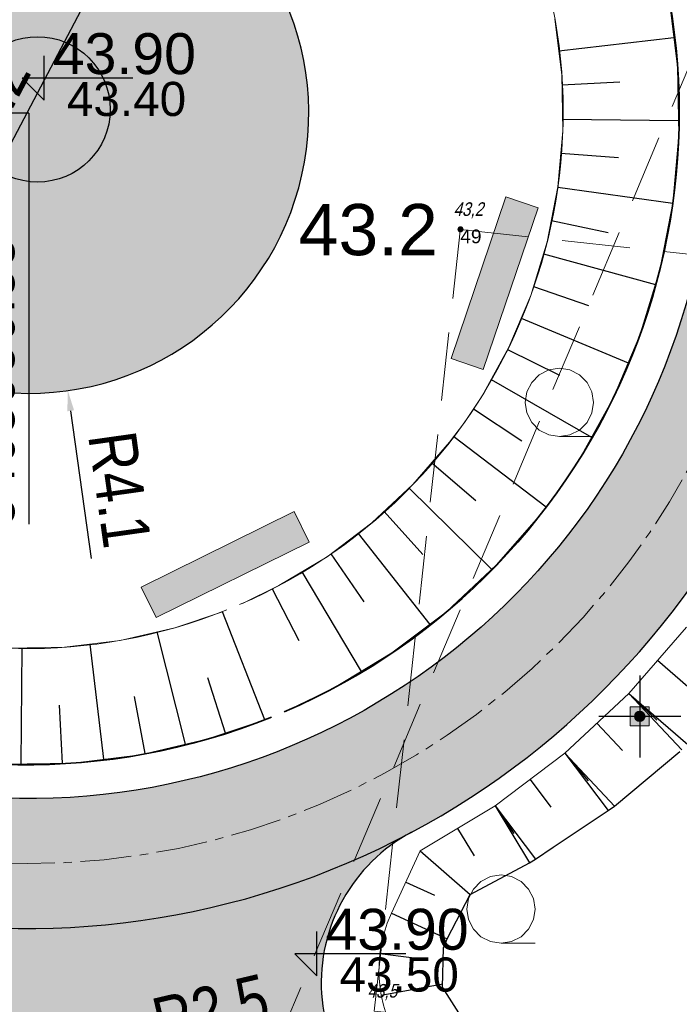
# Model space of a CAD drawing. Header units: metres. Extents: x 0 to 5465380, y 0 to 5925815.
# Tile 99 of 141: x 5463956 to 5463966, y 5925529 to 5925543. Entities that reach past the tile are written whole.
import ezdxf

# ---------------------------------------------------------------- set-up
doc = ezdxf.new("R2010")
doc.units = ezdxf.units.M
for name, pattern in [('CENTER2', [1.125, 0.75, -0.125, 0.125, -0.125]), ('HIDDEN', [0.375, 0.25, -0.125]), ('PRZER2-1', [3, 2, -1])]:
    doc.linetypes.add(name, pattern=pattern)
for name, color, linetype, lineweight in [('#DEMCAD_OPR.OŚW.ZEW_1_Nr_Pióra__3', 30, 'Continuous', 18), ('#DEMCAD_OPR.OŚW.ZEW_1_Nr_Pióra__5', 161, 'Continuous', 25), ('#DEMCAD_OPR.OŚW.ZEW_1_Nr_Pióra__6', 5, 'Continuous', 35), ('$DR - obrzeże 8x30', 34, 'Continuous', 30), ('$DR - osie ścieżek', 7, 'CENTER2', 15), ('$DR - wyp. chodnik', 44, 'Continuous', 5), ('$DR - zał. arch.', 7, 'Continuous', 13), ('$DR - zał. mapa', 250, 'Continuous', 0), ('___ławki_Nr_Pióra__141', 7, 'Continuous', 0), ('___ławki_Nr_Pióra__246', 34, 'Continuous', 211)]:
    doc.layers.add(name, color=color, linetype=linetype, lineweight=lineweight)
for name, color, linetype in [('$DR - wymiary', 7, 'Continuous'), ('____rosliny', 7, 'Continuous'), ('AecObjExplode_rys 1_Vport_D5A', 7, 'Continuous'), ('AecObjExplode_rys 3_Vport_DDD', 7, 'Continuous'), ('AecObjExplode_rys 4_Vport_E22', 7, 'Continuous'), ('C-DROGI-KORYTARZE', 7, 'Continuous'), ('C-DROGI-SYTUACJA', 7, 'Continuous'), ('C-DROGI-SYTUACJA-ETYKIETY', 7, 'Continuous'), ('C-DZIALKI', 5, 'Continuous'), ('C-TEREN-SKARPY', 94, 'Continuous'), ('Punkty', 7, 'Continuous'), ('Rzedne', 7, 'Continuous'), ('Teksty', 7, 'Continuous')]:
    doc.layers.add(name, color=color, linetype=linetype)
for name, color, linetype, lineweight, true_color in [('CC_Punkt wysokościowy', 7, 'Continuous', 18, 0x0a0909), ('CC_Zakrzewienie', 7, 'PRZER2-1', 18, 0x0a0909), ('GSSLZD', 7, 'Continuous', 18, 0x0a0909)]:
    doc.layers.add(name, color=color, linetype=linetype, lineweight=lineweight, true_color=true_color)
doc.styles.add('Arial', font='arial.ttf')
doc.styles.add('ARIAL 2', font='ARIALN.TTF')
doc.styles.get("Standard").update_dxf_attribs({"font": 'arial.ttf'})
doc.dimstyles.new('LINIOWY', dxfattribs={"dimtxt": 0.7, "dimasz": 0.3, "dimexe": 0.3, "dimexo": 0, "dimgap": 0.2, "dimtad": 1, "dimzin": 9, "dimdsep": 46, "dimtxsty": 'ARIAL 2', "dimblk": 'OBLIQUE', "dimcen": 0, "dimdle": 0.2, "dimclrd": 7, "dimclre": 7, "dimclrt": 1, "dimadec": 0, "dimazin": 0, "dimtfac": 1, "dimtofl": 0, "dimtmove": 1, "dimatfit": 3, "dimldrblk": 'OBLIQUE', "dimfxl": 0.3, "dimfxlon": 1, "dimtolj": 1, "dimtzin": 1, "dimarcsym": 0})
doc.dimstyles.new('LINIOWY$4', dxfattribs={"dimtxt": 0.7, "dimasz": 0.3, "dimexe": 0.3, "dimexo": 0, "dimgap": 0.2, "dimtad": 1, "dimzin": 9, "dimdsep": 46, "dimtxsty": 'ARIAL 2', "dimblk1": 'OBLIQUE', "dimsah": 1, "dimcen": 0, "dimdle": 0.2, "dimclrd": 7, "dimclre": 7, "dimclrt": 1, "dimadec": 0, "dimazin": 0, "dimtfac": 1, "dimtofl": 0, "dimtmove": 1, "dimatfit": 3, "dimldrblk": 'OBLIQUE', "dimfxl": 0.3, "dimfxlon": 1, "dimtolj": 1, "dimtzin": 1, "dimarcsym": 0})

# ---------------------------------------------------------------- blocks, each defined once
blk = doc.blocks.new('GSSLZD1')
at = {"color": 0}
blk.add_lwpolyline([(0.5, 0), (0.475528, -0.154508), (0.404508, -0.293893), (0.293893, -0.404508), (0.154508, -0.475528), (0, -0.5), (-0.154508, -0.475528), (-0.293893, -0.404508), (-0.404508, -0.293893), (-0.475528, -0.154508), (-0.5, 0), (-0.475528, 0.154508), (-0.404508, 0.293893), (-0.293893, 0.404508), (-0.154508, 0.475528), (0, 0.5), (0.154508, 0.475528), (0.293893, 0.404508), (0.404508, 0.293893), (0.475528, 0.154508)], close=True, dxfattribs=at)
blk.add_lwpolyline([(-0.5, 0), (-0.5, -0.5)], dxfattribs=at)
blk = doc.blocks.new('GK.6640.1913.2022 szara')
at = {"layer": 'CC_Punkt wysokościowy'}
blk.add_hatch(color=252, dxfattribs=at).paths.add_polyline_path([(5463962.898, 5925540.411, 1), (5463962.808, 5925540.411, 1)])
at = {"layer": 'CC_Zakrzewienie', "color": 252, "ltscale": 0.5}
blk.add_lwpolyline([(5463977.65, 5925569.937), (5463958.717, 5925565.368), (5463950.876, 5925547.321), (5463930.646, 5925543.783), (5463929.241, 5925503.739), (5463946.136, 5925495.218)], close=True, dxfattribs=at)
at = {"layer": 'GSSLZD', "color": 252, "linetype": 'PRZER2-1', "ltscale": 0.5}
blk.add_lwpolyline([(5463962.85, 5925540.407), (5463972.894, 5925539.323), (5463975.507, 5925527.565), (5463961.589, 5925528.96), (5463962.85, 5925540.407)], dxfattribs=at)
at = {"layer": 'Punkty', "color": 252, "lineweight": 35}
blk.add_point((5463962.85, 5925540.407), dxfattribs=at)
at = {"layer": 'GSSLZD', "color": 252, "linetype": 'Continuous', "lineweight": 18, "rotation": 90}
for p in [(5463964.302, 5925537.876, 10.06), (5463963.447, 5925530.457, 10.06)]:
    blk.add_blockref('GSSLZD1', p, dxfattribs=at)
at = {"layer": 'CC_Punkt wysokościowy', "color": 252, "lineweight": 0, "style": 'Arial'}
blk.add_text('43.2', height=0.75, dxfattribs=at).set_placement((5463960.483, 5925540.032))
at = {"layer": 'Rzedne', "color": 252, "lineweight": 35, "oblique": 15, "width": 0.8}
for s, p in [('43,2', (5463962.75, 5925540.607, 43.235)), ('43,5', (5463961.489, 5925529.16, 43.534))]:
    blk.add_text(s, height=0.2, dxfattribs=at).set_placement(p)
at = {"layer": 'Teksty', "color": 252, "lineweight": 35}
blk.add_text('49', height=0.2, dxfattribs=at).set_placement((5463962.85, 5925540.207, 43.235))
blk = doc.blocks.new('świetlica_bezrzecze_PB_PZT oczyszczony')
at = {"layer": '#DEMCAD_OPR.OŚW.ZEW_1_Nr_Pióra__3', "linetype": 'Continuous'}
blk.add_hatch(color=256, dxfattribs=at).paths.add_polyline_path([(5463965.552, 5925533.279, 1), (5463965.407, 5925533.279, 1)], flags=0)
at = {"layer": '#DEMCAD_OPR.OŚW.ZEW_1_Nr_Pióra__6', "linetype": 'Continuous'}
blk.add_hatch(color=256, dxfattribs=at).paths.add_polyline_path([(5463965.619, 5925533.419), (5463965.339, 5925533.419), (5463965.339, 5925533.139), (5463965.619, 5925533.139)], flags=0)
at = {"layer": '___ławki_Nr_Pióra__246', "linetype": 'Continuous'}
for points in [[(5463962.714, 5925538.52), (5463963.187, 5925538.359), (5463963.992, 5925540.726), (5463963.519, 5925540.887)], [(5463958.174, 5925535.173), (5463958.395, 5925534.725), (5463960.638, 5925535.829), (5463960.417, 5925536.278)]]:
    blk.add_hatch(color=256, dxfattribs=at).paths.add_polyline_path(points, flags=0)
at = {"layer": '#DEMCAD_OPR.OŚW.ZEW_1_Nr_Pióra__3', "linetype": 'Continuous', "flags": 128}
blk.add_lwpolyline([(5463965.339, 5925533.419), (5463965.619, 5925533.419), (5463965.619, 5925533.139), (5463965.339, 5925533.139)], close=True, dxfattribs=at)
at = {"layer": '#DEMCAD_OPR.OŚW.ZEW_1_Nr_Pióra__5', "linetype": 'Continuous', "flags": 128}
for points in [[(5463965.479, 5925533.879), (5463965.479, 5925532.679)], [(5463966.079, 5925533.279), (5463964.879, 5925533.279)]]:
    blk.add_lwpolyline(points, dxfattribs=at)
at = {"layer": '#DEMCAD_OPR.OŚW.ZEW_1_Nr_Pióra__6', "linetype": 'Continuous'}
blk.add_circle((5463965.479, 5925533.279), 0.0725, dxfattribs=at)
at = {"layer": '____rosliny', "linetype": 'Continuous'}
blk.add_circle((5463956.656, 5925542.167), 1.065, dxfattribs=at)
at = {"layer": '___ławki_Nr_Pióra__141', "linetype": 'Continuous', "flags": 128}
for points in [[(5463962.714, 5925538.52), (5463963.187, 5925538.359), (5463963.992, 5925540.726), (5463963.519, 5925540.887)], [(5463958.174, 5925535.173), (5463958.395, 5925534.725), (5463960.638, 5925535.829), (5463960.417, 5925536.278)]]:
    blk.add_lwpolyline(points, close=True, dxfattribs=at)
blk = doc.blocks.new('kota')
at = {"color": 0, "linetype": 'ByBlock', "lineweight": -2}
for p, q in [((0, 0), (0, 1)), ((2, 0.5), (-0.5, 0.5)), ((-0.5, 0.5), (0, 0))]:
    blk.add_line(p, q, dxfattribs=at)
blk = doc.blocks.new('*D47')
at = {"layer": '$DR - wymiary', "color": 7, "lineweight": -2, "transparency": 16777216}
blk.add_line((5463961.558, 5925545.141), (5463965.691, 5925547.61), dxfattribs=at)
at = {"layer": '$DR - wymiary', "color": 7, "transparency": 16777216}
blk.add_solid([(5463965.666, 5925547.653), (5463965.717, 5925547.567), (5463965.949, 5925547.764)], dxfattribs=at)
at = {"layer": 'Defpoints', "color": 0, "transparency": 16777216}
for p in [(5463965.949, 5925547.764), (5463956.506, 5925542.123)]:
    blk.add_point(p, dxfattribs=at)
at = {"layer": '$DR - wymiary', "color": 1, "transparency": 16777216, "insert": (5463961.988, 5925546.04), "char_height": 0.7, "attachment_point": 5, "rotation": 30.8543, "style": 'ARIAL 2'}
blk.add_mtext('\\A1;R11', dxfattribs=at)
blk = doc.blocks.new('_OBLIQUE')
at = {"color": 0, "linetype": 'ByBlock'}
blk.add_line((-0.5, -0.5), (0.5, 0.5), dxfattribs=at)
blk = doc.blocks.new('*D48')
at = {"layer": '$DR - wymiary', "color": 7, "lineweight": -2, "transparency": 16777216}
blk.add_line((5463960.525, 5925547.43), (5463959.171, 5925545.628), dxfattribs=at)
at = {"layer": '$DR - wymiary', "color": 7, "transparency": 16777216}
blk.add_solid([(5463959.131, 5925545.658), (5463959.211, 5925545.598), (5463958.991, 5925545.388)], dxfattribs=at)
at = {"layer": 'Defpoints', "color": 0, "transparency": 16777216}
for p in [(5463958.991, 5925545.388), (5463956.528, 5925542.11)]:
    blk.add_point(p, dxfattribs=at)
at = {"layer": '$DR - wymiary', "color": 1, "transparency": 16777216, "insert": (5463959.519, 5925547.008), "char_height": 0.7, "attachment_point": 5, "rotation": 53.0797, "style": 'ARIAL 2'}
blk.add_mtext('\\A1;R4.1', dxfattribs=at)
blk = doc.blocks.new('*D49')
at = {"layer": '$DR - wymiary', "color": 7, "lineweight": -2, "transparency": 16777216}
blk.add_line((5463957.447, 5925535.591), (5463957.142, 5925537.753), dxfattribs=at)
at = {"layer": '$DR - wymiary', "color": 7, "transparency": 16777216}
blk.add_solid([(5463957.192, 5925537.76), (5463957.093, 5925537.746), (5463957.1, 5925538.05)], dxfattribs=at)
at = {"layer": 'Defpoints', "color": 0, "transparency": 16777216}
for p in [(5463956.528, 5925542.11), (5463957.1, 5925538.05)]:
    blk.add_point(p, dxfattribs=at)
at = {"layer": '$DR - wymiary', "color": 1, "transparency": 16777216, "insert": (5463957.861, 5925536.601), "char_height": 0.7, "attachment_point": 5, "rotation": 278.0202, "style": 'ARIAL 2'}
blk.add_mtext('\\A1;R4.1', dxfattribs=at)
blk = doc.blocks.new('*D97')
at = {"layer": '$DR - wymiary', "color": 7, "lineweight": -2, "transparency": 16777216}
for p, q in [((5463954.5, 5925538.319), (5463958.51, 5925545.923)), ((5463958.583, 5925545.658), (5463958.151, 5925545.886)), ((5463954.593, 5925538.496), (5463954.328, 5925538.636))]:
    blk.add_line(p, q, dxfattribs=at)
at = {"layer": 'Defpoints', "color": 0, "transparency": 16777216}
for p in [(5463958.417, 5925545.746), (5463958.583, 5925545.658), (5463954.593, 5925538.496)]:
    blk.add_point(p, dxfattribs=at)
at = {"layer": '$DR - wymiary', "color": 7, "lineweight": -2, "transparency": 16777216, "xscale": 0.3, "yscale": 0.3, "zscale": 0.3}
for p, rotation in [((5463958.417, 5925545.746), 62.19211735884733), ((5463954.593, 5925538.496), 242.1921173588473)]:
    blk.add_blockref('_OBLIQUE', p, dxfattribs=dict(at, rotation=rotation))
at = {"layer": '$DR - wymiary', "color": 1, "transparency": 16777216, "insert": (5463956.012, 5925542.381), "char_height": 0.7, "attachment_point": 5, "rotation": 62.1921, "style": 'ARIAL 2'}
blk.add_mtext('\\A1;8.2', dxfattribs=at)
blk = doc.blocks.new('*D117')
at = {"layer": '$DR - wymiary', "color": 7, "lineweight": -2, "transparency": 16777216}
blk.add_line((5463949.945, 5925542.012), (5463952.129, 5925542.045), dxfattribs=at)
at = {"layer": '$DR - wymiary', "color": 7, "transparency": 16777216}
blk.add_solid([(5463952.128, 5925542.095), (5463952.129, 5925541.995), (5463952.429, 5925542.049)], dxfattribs=at)
at = {"layer": 'Defpoints', "color": 0, "transparency": 16777216}
for p in [(5463956.528, 5925542.11), (5463952.429, 5925542.049)]:
    blk.add_point(p, dxfattribs=at)
at = {"layer": '$DR - wymiary', "color": 1, "transparency": 16777216, "insert": (5463950.879, 5925542.578), "char_height": 0.7, "attachment_point": 5, "rotation": 0.8533, "style": 'ARIAL 2'}
blk.add_mtext('\\A1;R4.1', dxfattribs=at)
blk = doc.blocks.new('*D121')
at = {"layer": '$DR - wymiary', "color": 7, "lineweight": -2, "transparency": 16777216}
blk.add_line((5463958.35, 5925528.207), (5463960.588, 5925528.734), dxfattribs=at)
at = {"layer": '$DR - wymiary', "color": 7, "transparency": 16777216}
blk.add_solid([(5463960.576, 5925528.783), (5463960.599, 5925528.686), (5463960.88, 5925528.803)], dxfattribs=at)
at = {"layer": 'Defpoints', "color": 0, "transparency": 16777216}
for p in [(5463963.313, 5925529.377), (5463960.88, 5925528.803)]:
    blk.add_point(p, dxfattribs=at)
at = {"layer": '$DR - wymiary', "color": 1, "transparency": 16777216, "insert": (5463959.195, 5925528.979), "char_height": 0.7, "attachment_point": 5, "rotation": 13.2623, "style": 'ARIAL 2'}
blk.add_mtext('\\A1;R2.5', dxfattribs=at)
blk = doc.blocks.new('*D135')
at = {"layer": '$DR - wymiary', "color": 7, "lineweight": -2, "transparency": 16777216}
for p, q in [((5463954.935, 5925543.267), (5463950.079, 5925543.267)), ((5463955.535, 5925542.11), (5463954.935, 5925543.267)), ((5463956.528, 5925542.11), (5463955.535, 5925542.11))]:
    blk.add_line(p, q, dxfattribs=at)
at = {"layer": 'Defpoints', "color": 0, "transparency": 16777216}
for p in [(5463954.335, 5925543.267), (5463956.528, 5925542.11), (0, 0)]:
    blk.add_point(p, dxfattribs=at)
at = {"layer": '$DR - wymiary', "color": 1, "transparency": 16777216, "insert": (5463952.107, 5925543.825), "char_height": 0.7, "attachment_point": 5, "style": 'ARIAL 2'}
blk.add_mtext('\\A1;5925542.11', dxfattribs=at)
blk = doc.blocks.new('*D136')
at = {"layer": '$DR - wymiary', "color": 7, "lineweight": -2, "transparency": 16777216}
blk.add_line((5463956.528, 5925542.11), (5463956.528, 5925536.093), dxfattribs=at)
at = {"layer": 'Defpoints', "color": 0, "transparency": 16777216}
for p in [(5463956.528, 5925542.11), (5463956.528, 5925540.459), (0, 0)]:
    blk.add_point(p, dxfattribs=at)
at = {"layer": '$DR - wymiary', "color": 1, "transparency": 16777216, "insert": (5463955.971, 5925538.176), "char_height": 0.7, "attachment_point": 5, "rotation": 90, "style": 'ARIAL 2'}
blk.add_mtext('\\A1;5463956.53', dxfattribs=at)
blk = doc.blocks.new('*D137')
at = {"layer": '$DR - wymiary', "color": 7, "lineweight": -2, "transparency": 16777216}
blk.add_line((5463958.724, 5925585.382), (5463964.93, 5925585.382), dxfattribs=at)
at = {"layer": 'Defpoints', "color": 0, "transparency": 16777216}
for p in [(5463958.724, 5925585.382), (5463960.561, 5925585.382), (0, 0)]:
    blk.add_point(p, dxfattribs=at)
at = {"layer": '$DR - wymiary', "color": 1, "transparency": 16777216, "insert": (5463962.845, 5925585.94), "char_height": 0.7, "attachment_point": 5, "style": 'ARIAL 2'}
blk.add_mtext('\\A1;5925585.38', dxfattribs=at)
blk = doc.blocks.new('*D138')
at = {"layer": '$DR - wymiary', "color": 7, "lineweight": -2, "transparency": 16777216}
blk.add_line((5463958.724, 5925585.382), (5463958.724, 5925592.131), dxfattribs=at)
at = {"layer": 'Defpoints', "color": 0, "transparency": 16777216}
for p in [(5463958.724, 5925587.769), (5463958.724, 5925585.382), (0, 0)]:
    blk.add_point(p, dxfattribs=at)
at = {"layer": '$DR - wymiary', "color": 1, "transparency": 16777216, "insert": (5463958.166, 5925590.05), "char_height": 0.7, "attachment_point": 5, "rotation": 90, "style": 'ARIAL 2'}
blk.add_mtext('\\A1;5463958.72', dxfattribs=at)
blk = doc.blocks.new('AecObjExplode_rys 1_Vport_D5A')
at = {"layer": 'C-DROGI-KORYTARZE', "color": 92, "linetype": 'Continuous', "lineweight": 9}
for p, q in [((5463965.91, 5925543.784), (5463966.032, 5925542.792)), ((5463964.236, 5925543.488), (5463964.336, 5925542.673)), ((5463966.032, 5925542.792), (5463966.05, 5925541.793)), ((5463964.336, 5925542.673), (5463964.351, 5925541.851)), ((5463964.351, 5925541.851), (5463964.28, 5925541.033)), ((5463966.05, 5925541.793), (5463965.963, 5925540.797)), ((5463964.28, 5925541.033), (5463964.123, 5925540.226)), ((5463965.963, 5925540.797), (5463965.773, 5925539.816)), ((5463964.123, 5925540.226), (5463963.883, 5925539.44)), ((5463965.773, 5925539.816), (5463965.481, 5925538.86)), ((5463963.883, 5925539.44), (5463963.563, 5925538.684)), ((5463965.481, 5925538.86), (5463965.091, 5925537.939)), ((5463963.563, 5925538.684), (5463963.164, 5925537.965)), ((5463963.164, 5925537.965), (5463962.91, 5925537.583)), ((5463965.091, 5925537.939), (5463964.606, 5925537.065)), ((5463962.91, 5925537.583), (5463962.693, 5925537.292)), ((5463962.693, 5925537.292), (5463962.155, 5925536.672)), ((5463964.606, 5925537.065), (5463964.297, 5925536.6)), ((5463962.155, 5925536.672), (5463961.554, 5925536.111)), ((5463964.297, 5925536.6), (5463964.033, 5925536.246)), ((5463964.033, 5925536.246), (5463963.378, 5925535.491)), ((5463961.554, 5925536.111), (5463960.898, 5925535.616)), ((5463960.898, 5925535.616), (5463960.194, 5925535.193)), ((5463963.378, 5925535.491), (5463962.647, 5925534.809)), ((5463960.194, 5925535.193), (5463959.66, 5925534.934)), ((5463959.366, 5925534.812), (5463958.669, 5925534.577)), ((5463962.647, 5925534.809), (5463961.849, 5925534.208)), ((5463958.669, 5925534.577), (5463957.869, 5925534.392)), ((5463957.869, 5925534.392), (5463957.053, 5925534.292)), ((5463957.053, 5925534.292), (5463956.232, 5925534.277)), ((5463961.849, 5925534.208), (5463960.993, 5925533.692)), ((5463960.993, 5925533.692), (5463960.343, 5925533.378)), ((5463959.985, 5925533.229), (5463959.138, 5925532.943)), ((5463959.138, 5925532.943), (5463958.164, 5925532.718)), ((5463957.172, 5925532.596), (5463956.172, 5925532.579)), ((5463958.164, 5925532.718), (5463957.172, 5925532.596))]:
    blk.add_line(p, q, dxfattribs=at)
at = {"layer": 'C-DROGI-KORYTARZE', "color": 54, "linetype": 'Continuous', "lineweight": -3}
for p, q in [((5463964.293, 5925543.023, 43.9), (5463965.98, 5925543.218, 43.798)), ((5463964.339, 5925542.525, 43.9), (5463965.187, 5925542.569, 43.851)), ((5463964.348, 5925542.026, 43.9), (5463966.046, 5925542.005, 43.807)), ((5463964.323, 5925541.527, 43.9), (5463965.169, 5925541.462, 43.856)), ((5463964.279, 5925541.029, 43.9), (5463965.962, 5925540.792, 43.817)), ((5463964.184, 5925540.538, 43.9), (5463965.015, 5925540.366, 43.861)), ((5463964.07, 5925540.052, 43.9), (5463965.708, 5925539.603, 43.827)), ((5463963.924, 5925539.573, 43.9), (5463964.727, 5925539.297, 43.866)), ((5463963.742, 5925539.108, 43.9), (5463965.31, 5925538.455, 43.837)), ((5463963.543, 5925538.65, 43.9), (5463964.306, 5925538.274, 43.871)), ((5463963.301, 5925538.212, 43.9), (5463964.773, 5925537.365, 43.847)), ((5463963.044, 5925537.784, 43.9), (5463963.752, 5925537.314, 43.876)), ((5463962.756, 5925537.376, 43.9), (5463964.109, 5925536.348, 43.858)), ((5463962.434, 5925536.993, 43.9), (5463963.076, 5925536.438, 43.881)), ((5463962.1, 5925536.621, 43.9), (5463963.312, 5925535.43, 43.868)), ((5463961.735, 5925536.28, 43.9), (5463962.301, 5925535.647, 43.887)), ((5463961.352, 5925535.959, 43.9), (5463962.402, 5925534.624, 43.879)), ((5463960.953, 5925535.658, 43.9), (5463961.435, 5925534.958, 43.892)), ((5463960.529, 5925535.394, 43.9), (5463961.4, 5925533.937, 43.889)), ((5463960.096, 5925535.145, 43.9), (5463960.484, 5925534.39, 43.897)), ((5463959.985, 5925533.229, 43.901), (5463959.366, 5925534.812, 43.9)), ((5463958.824, 5925532.87, 43.918), (5463958.411, 5925534.517, 43.9)), ((5463957.628, 5925532.652, 43.935), (5463957.429, 5925534.338, 43.9)), ((5463956.415, 5925532.583, 43.951), (5463956.432, 5925534.281, 43.9)), ((5463959.409, 5925533.034, 43.91), (5463959.15, 5925533.843, 43.905)), ((5463958.231, 5925532.733, 43.926), (5463958.077, 5925533.569, 43.913)), ((5463957.024, 5925532.593, 43.943), (5463956.978, 5925533.442, 43.921))]:
    blk.add_line(p, q, dxfattribs=at)
at = {"layer": 'C-DROGI-SYTUACJA', "color": 92, "linetype": 'Continuous', "lineweight": 9}
for p, q in [((5463965.321, 5925533.616), (5463966.162, 5925534.584)), ((5463964.384, 5925532.742), (5463965.321, 5925533.616)), ((5463963.36, 5925531.97), (5463964.384, 5925532.742)), ((5463962.261, 5925531.309), (5463963.36, 5925531.97)), ((5463961.841, 5925530.396), (5463962.261, 5925531.309))]:
    blk.add_line(p, q, dxfattribs=at)
at = {"layer": 'C-DROGI-SYTUACJA', "color": 92, "linetype": 'Continuous', "lineweight": 9, "extrusion": (0, 0, -1)}
blk.add_arc((-5463963.658, 5925529.56), 2, 314.2654, 24.7247, dxfattribs=at)
at = {"layer": 'C-DZIALKI', "color": 7, "linetype": 'Continuous', "lineweight": 35}
blk.add_arc((5463956.506, 5925542.123), 9.55, 293.1971, 291.9971, dxfattribs=at)
at = {"layer": 'C-DZIALKI', "color": 92, "linetype": 'Continuous', "lineweight": 9}
blk.add_arc((5463956.506, 5925542.123), 7.85, 293.327, 291.8672, dxfattribs=at)
at = {"layer": 'C-TEREN-SKARPY', "color": 92, "linetype": 'Continuous', "lineweight": -3}
for p, q in [((5463965.741, 5925534.1, 43.863), (5463966.183, 5925533.716, 43.57)), ((5463965.321, 5925533.616, 43.867), (5463966.094, 5925532.788, 43.301)), ((5463965.321, 5925533.616, 43.867), (5463965.729, 5925533.222, 43.583)), ((5463965.321, 5925533.616, 43.867), (5463966.182, 5925532.869, 43.297)), ((5463965.321, 5925533.616), (5463966.094, 5925532.788)), ((5463965.321, 5925533.616), (5463966.182, 5925532.869)), ((5463964.852, 5925533.179, 43.872), (5463965.227, 5925532.778, 43.597)), ((5463964.384, 5925532.742, 43.876), (5463965.019, 5925531.9, 43.349)), ((5463964.384, 5925532.742, 43.876), (5463964.724, 5925532.337, 43.611)), ((5463964.384, 5925532.742, 43.876), (5463965.109, 5925531.965, 43.345)), ((5463964.384, 5925532.742), (5463965.019, 5925531.9)), ((5463964.384, 5925532.742), (5463965.109, 5925531.965)), ((5463963.872, 5925532.356, 43.88), (5463964.178, 5925531.95, 43.626)), ((5463963.36, 5925531.97, 43.885), (5463963.862, 5925531.135, 43.397)), ((5463963.36, 5925531.97, 43.885), (5463963.633, 5925531.565, 43.64)), ((5463963.36, 5925531.97, 43.885), (5463963.951, 5925531.187, 43.394)), ((5463963.36, 5925531.97), (5463963.862, 5925531.135)), ((5463963.36, 5925531.97), (5463963.951, 5925531.187)), ((5463962.811, 5925531.639, 43.889), (5463963.054, 5925531.235, 43.653)), ((5463962.261, 5925531.309), (5463962.996, 5925530.67)), ((5463962.051, 5925530.853, 43.897), (5463962.471, 5925530.659, 43.666)), ((5463961.841, 5925530.396, 43.901), (5463962.659, 5925530.02, 43.451)), ((5463961.841, 5925530.396), (5463962.659, 5925530.02)), ((5463961.673, 5925529.808, 43.905), (5463962.136, 5925529.75, 43.68)), ((5463961.691, 5925529.195, 43.909), (5463962.592, 5925529.362, 43.456))]:
    blk.add_line(p, q, dxfattribs=at)
at = {"layer": 'C-TEREN-SKARPY', "color": 92, "linetype": 'HIDDEN', "lineweight": -3, "ltscale": 5}
for p, q in [((5463965.109, 5925531.965), (5463966.094, 5925532.788)), ((5463964.209, 5925531.362), (5463965.019, 5925531.9)), ((5463965.019, 5925531.9), (5463965.109, 5925531.965)), ((5463963.951, 5925531.187), (5463964.209, 5925531.362)), ((5463963.862, 5925531.135), (5463963.951, 5925531.187)), ((5463962.996, 5925530.67), (5463963.862, 5925531.135)), ((5463962.659, 5925530.02), (5463962.996, 5925530.67)), ((5463962.603, 5925529.89), (5463962.659, 5925530.02)), ((5463962.591, 5925529.315), (5463962.603, 5925529.89)), ((5463962.895, 5925528.829), (5463962.591, 5925529.315))]:
    blk.add_line(p, q, dxfattribs=at)
blk = doc.blocks.new('AecObjExplode_rys 4_Vport_E22')
at = {"layer": 'C-DROGI-KORYTARZE', "color": 92, "linetype": 'Continuous', "lineweight": 9}
for p, q in [((5463965.91, 5925543.784), (5463966.032, 5925542.792)), ((5463964.236, 5925543.488), (5463964.336, 5925542.673)), ((5463966.032, 5925542.792), (5463966.05, 5925541.793)), ((5463964.336, 5925542.673), (5463964.351, 5925541.851)), ((5463964.351, 5925541.851), (5463964.28, 5925541.033)), ((5463966.05, 5925541.793), (5463965.963, 5925540.797)), ((5463964.28, 5925541.033), (5463964.123, 5925540.226)), ((5463965.963, 5925540.797), (5463965.773, 5925539.816)), ((5463964.123, 5925540.226), (5463963.883, 5925539.44)), ((5463965.773, 5925539.816), (5463965.481, 5925538.86)), ((5463963.883, 5925539.44), (5463963.563, 5925538.684)), ((5463965.481, 5925538.86), (5463965.091, 5925537.939)), ((5463963.563, 5925538.684), (5463963.164, 5925537.965)), ((5463963.164, 5925537.965), (5463962.91, 5925537.583)), ((5463965.091, 5925537.939), (5463964.606, 5925537.065)), ((5463962.91, 5925537.583), (5463962.693, 5925537.292)), ((5463962.693, 5925537.292), (5463962.155, 5925536.672)), ((5463964.606, 5925537.065), (5463964.297, 5925536.6)), ((5463962.155, 5925536.672), (5463961.554, 5925536.111)), ((5463964.297, 5925536.6), (5463964.033, 5925536.246)), ((5463964.033, 5925536.246), (5463963.378, 5925535.491)), ((5463961.554, 5925536.111), (5463960.898, 5925535.616)), ((5463960.898, 5925535.616), (5463960.194, 5925535.193)), ((5463963.378, 5925535.491), (5463962.647, 5925534.809)), ((5463960.194, 5925535.193), (5463959.66, 5925534.934)), ((5463959.366, 5925534.812), (5463958.669, 5925534.577)), ((5463962.647, 5925534.809), (5463961.849, 5925534.208)), ((5463958.669, 5925534.577), (5463957.869, 5925534.392)), ((5463957.869, 5925534.392), (5463957.053, 5925534.292)), ((5463957.053, 5925534.292), (5463956.232, 5925534.277)), ((5463961.849, 5925534.208), (5463960.993, 5925533.692)), ((5463960.993, 5925533.692), (5463960.343, 5925533.378)), ((5463959.985, 5925533.229), (5463959.138, 5925532.943)), ((5463959.138, 5925532.943), (5463958.164, 5925532.718)), ((5463957.172, 5925532.596), (5463956.172, 5925532.579)), ((5463958.164, 5925532.718), (5463957.172, 5925532.596))]:
    blk.add_line(p, q, dxfattribs=at)
at = {"layer": 'C-DROGI-KORYTARZE', "color": 54, "linetype": 'Continuous', "lineweight": -3}
for p, q in [((5463964.293, 5925543.023, 43.9), (5463965.98, 5925543.218, 43.798)), ((5463964.339, 5925542.525, 43.9), (5463965.187, 5925542.569, 43.851)), ((5463964.348, 5925542.026, 43.9), (5463966.046, 5925542.005, 43.807)), ((5463964.323, 5925541.527, 43.9), (5463965.169, 5925541.462, 43.856)), ((5463964.279, 5925541.029, 43.9), (5463965.962, 5925540.792, 43.817)), ((5463964.184, 5925540.538, 43.9), (5463965.015, 5925540.366, 43.861)), ((5463964.07, 5925540.052, 43.9), (5463965.708, 5925539.603, 43.827)), ((5463963.924, 5925539.573, 43.9), (5463964.727, 5925539.297, 43.866)), ((5463963.742, 5925539.108, 43.9), (5463965.31, 5925538.455, 43.837)), ((5463963.543, 5925538.65, 43.9), (5463964.306, 5925538.274, 43.871)), ((5463963.301, 5925538.212, 43.9), (5463964.773, 5925537.365, 43.847)), ((5463963.044, 5925537.784, 43.9), (5463963.752, 5925537.314, 43.876)), ((5463962.756, 5925537.376, 43.9), (5463964.109, 5925536.348, 43.858)), ((5463962.434, 5925536.993, 43.9), (5463963.076, 5925536.438, 43.881)), ((5463962.1, 5925536.621, 43.9), (5463963.312, 5925535.43, 43.868)), ((5463961.735, 5925536.28, 43.9), (5463962.301, 5925535.647, 43.887)), ((5463961.352, 5925535.959, 43.9), (5463962.402, 5925534.624, 43.879)), ((5463960.953, 5925535.658, 43.9), (5463961.435, 5925534.958, 43.892)), ((5463960.529, 5925535.394, 43.9), (5463961.4, 5925533.937, 43.889)), ((5463960.096, 5925535.145, 43.9), (5463960.484, 5925534.39, 43.897)), ((5463959.985, 5925533.229, 43.901), (5463959.366, 5925534.812, 43.9)), ((5463958.824, 5925532.87, 43.918), (5463958.411, 5925534.517, 43.9)), ((5463957.628, 5925532.652, 43.935), (5463957.429, 5925534.338, 43.9)), ((5463956.415, 5925532.583, 43.951), (5463956.432, 5925534.281, 43.9)), ((5463959.409, 5925533.034, 43.91), (5463959.15, 5925533.843, 43.905)), ((5463958.231, 5925532.733, 43.926), (5463958.077, 5925533.569, 43.913)), ((5463957.024, 5925532.593, 43.943), (5463956.978, 5925533.442, 43.921))]:
    blk.add_line(p, q, dxfattribs=at)
at = {"layer": 'C-DROGI-SYTUACJA', "color": 92, "linetype": 'Continuous', "lineweight": 9}
for p, q in [((5463965.321, 5925533.616), (5463966.162, 5925534.584)), ((5463964.384, 5925532.742), (5463965.321, 5925533.616)), ((5463963.36, 5925531.97), (5463964.384, 5925532.742)), ((5463962.261, 5925531.309), (5463963.36, 5925531.97)), ((5463961.841, 5925530.396), (5463962.261, 5925531.309))]:
    blk.add_line(p, q, dxfattribs=at)
at = {"layer": 'C-DROGI-SYTUACJA', "color": 92, "linetype": 'Continuous', "lineweight": 9, "extrusion": (0, 0, -1)}
blk.add_arc((-5463963.658, 5925529.56), 2, 314.2654, 24.7247, dxfattribs=at)
at = {"layer": 'C-DZIALKI', "color": 7, "linetype": 'Continuous', "lineweight": 35}
blk.add_arc((5463956.506, 5925542.123), 9.55, 293.1971, 291.9971, dxfattribs=at)
at = {"layer": 'C-DZIALKI', "color": 92, "linetype": 'Continuous', "lineweight": 9}
blk.add_arc((5463956.506, 5925542.123), 7.85, 293.327, 291.8672, dxfattribs=at)
at = {"layer": 'C-TEREN-SKARPY', "color": 92, "linetype": 'Continuous', "lineweight": -3}
for p, q in [((5463965.741, 5925534.1, 43.863), (5463966.183, 5925533.716, 43.57)), ((5463965.321, 5925533.616, 43.867), (5463966.094, 5925532.788, 43.301)), ((5463965.321, 5925533.616, 43.867), (5463965.729, 5925533.222, 43.583)), ((5463965.321, 5925533.616, 43.867), (5463966.182, 5925532.869, 43.297)), ((5463965.321, 5925533.616), (5463966.094, 5925532.788)), ((5463965.321, 5925533.616), (5463966.182, 5925532.869)), ((5463964.852, 5925533.179, 43.872), (5463965.227, 5925532.778, 43.597)), ((5463964.384, 5925532.742, 43.876), (5463965.019, 5925531.9, 43.349)), ((5463964.384, 5925532.742, 43.876), (5463964.724, 5925532.337, 43.611)), ((5463964.384, 5925532.742, 43.876), (5463965.109, 5925531.965, 43.345)), ((5463964.384, 5925532.742), (5463965.019, 5925531.9)), ((5463964.384, 5925532.742), (5463965.109, 5925531.965)), ((5463963.872, 5925532.356, 43.88), (5463964.178, 5925531.95, 43.626)), ((5463963.36, 5925531.97, 43.885), (5463963.862, 5925531.135, 43.397)), ((5463963.36, 5925531.97, 43.885), (5463963.633, 5925531.565, 43.64)), ((5463963.36, 5925531.97, 43.885), (5463963.951, 5925531.187, 43.394)), ((5463963.36, 5925531.97), (5463963.862, 5925531.135)), ((5463963.36, 5925531.97), (5463963.951, 5925531.187)), ((5463962.811, 5925531.639, 43.889), (5463963.054, 5925531.235, 43.653)), ((5463962.261, 5925531.309), (5463962.996, 5925530.67)), ((5463962.051, 5925530.853, 43.897), (5463962.471, 5925530.659, 43.666)), ((5463961.841, 5925530.396, 43.901), (5463962.659, 5925530.02, 43.451)), ((5463961.841, 5925530.396), (5463962.659, 5925530.02)), ((5463961.673, 5925529.808, 43.905), (5463962.136, 5925529.75, 43.68)), ((5463961.691, 5925529.195, 43.909), (5463962.592, 5925529.362, 43.456))]:
    blk.add_line(p, q, dxfattribs=at)
at = {"layer": 'C-TEREN-SKARPY', "color": 92, "linetype": 'HIDDEN', "lineweight": -3, "ltscale": 5}
for p, q in [((5463965.109, 5925531.965), (5463966.094, 5925532.788)), ((5463964.209, 5925531.362), (5463965.019, 5925531.9)), ((5463965.019, 5925531.9), (5463965.109, 5925531.965)), ((5463963.951, 5925531.187), (5463964.209, 5925531.362)), ((5463963.862, 5925531.135), (5463963.951, 5925531.187)), ((5463962.996, 5925530.67), (5463963.862, 5925531.135)), ((5463962.659, 5925530.02), (5463962.996, 5925530.67)), ((5463962.603, 5925529.89), (5463962.659, 5925530.02)), ((5463962.591, 5925529.315), (5463962.603, 5925529.89)), ((5463962.895, 5925528.829), (5463962.591, 5925529.315))]:
    blk.add_line(p, q, dxfattribs=at)
blk = doc.blocks.new('AecObjExplode_rys 3_Vport_DDD')
at = {"layer": 'C-DROGI-KORYTARZE', "color": 92, "linetype": 'Continuous', "lineweight": 9}
for p, q in [((5463965.91, 5925543.784), (5463966.032, 5925542.792)), ((5463964.236, 5925543.488), (5463964.336, 5925542.673)), ((5463966.032, 5925542.792), (5463966.05, 5925541.793)), ((5463964.336, 5925542.673), (5463964.351, 5925541.851)), ((5463964.351, 5925541.851), (5463964.28, 5925541.033)), ((5463966.05, 5925541.793), (5463965.963, 5925540.797)), ((5463964.28, 5925541.033), (5463964.123, 5925540.226)), ((5463965.963, 5925540.797), (5463965.773, 5925539.816)), ((5463964.123, 5925540.226), (5463963.883, 5925539.44)), ((5463965.773, 5925539.816), (5463965.481, 5925538.86)), ((5463963.883, 5925539.44), (5463963.563, 5925538.684)), ((5463965.481, 5925538.86), (5463965.091, 5925537.939)), ((5463963.563, 5925538.684), (5463963.164, 5925537.965)), ((5463963.164, 5925537.965), (5463962.91, 5925537.583)), ((5463965.091, 5925537.939), (5463964.606, 5925537.065)), ((5463962.91, 5925537.583), (5463962.693, 5925537.292)), ((5463962.693, 5925537.292), (5463962.155, 5925536.672)), ((5463964.606, 5925537.065), (5463964.297, 5925536.6)), ((5463962.155, 5925536.672), (5463961.554, 5925536.111)), ((5463964.297, 5925536.6), (5463964.033, 5925536.246)), ((5463964.033, 5925536.246), (5463963.378, 5925535.491)), ((5463961.554, 5925536.111), (5463960.898, 5925535.616)), ((5463960.898, 5925535.616), (5463960.194, 5925535.193)), ((5463963.378, 5925535.491), (5463962.647, 5925534.809)), ((5463960.194, 5925535.193), (5463959.66, 5925534.934)), ((5463959.366, 5925534.812), (5463958.669, 5925534.577)), ((5463962.647, 5925534.809), (5463961.849, 5925534.208)), ((5463958.669, 5925534.577), (5463957.869, 5925534.392)), ((5463957.869, 5925534.392), (5463957.053, 5925534.292)), ((5463957.053, 5925534.292), (5463956.232, 5925534.277)), ((5463961.849, 5925534.208), (5463960.993, 5925533.692)), ((5463960.993, 5925533.692), (5463960.343, 5925533.378)), ((5463959.985, 5925533.229), (5463959.138, 5925532.943)), ((5463959.138, 5925532.943), (5463958.164, 5925532.718)), ((5463957.172, 5925532.596), (5463956.172, 5925532.579)), ((5463958.164, 5925532.718), (5463957.172, 5925532.596))]:
    blk.add_line(p, q, dxfattribs=at)
at = {"layer": 'C-DROGI-KORYTARZE', "color": 54, "linetype": 'Continuous', "lineweight": -3}
for p, q in [((5463964.293, 5925543.023, 43.9), (5463965.98, 5925543.218, 43.798)), ((5463964.339, 5925542.525, 43.9), (5463965.187, 5925542.569, 43.851)), ((5463964.348, 5925542.026, 43.9), (5463966.046, 5925542.005, 43.807)), ((5463964.323, 5925541.527, 43.9), (5463965.169, 5925541.462, 43.856)), ((5463964.279, 5925541.029, 43.9), (5463965.962, 5925540.792, 43.817)), ((5463964.184, 5925540.538, 43.9), (5463965.015, 5925540.366, 43.861)), ((5463964.07, 5925540.052, 43.9), (5463965.708, 5925539.603, 43.827)), ((5463963.924, 5925539.573, 43.9), (5463964.727, 5925539.297, 43.866)), ((5463963.742, 5925539.108, 43.9), (5463965.31, 5925538.455, 43.837)), ((5463963.543, 5925538.65, 43.9), (5463964.306, 5925538.274, 43.871)), ((5463963.301, 5925538.212, 43.9), (5463964.773, 5925537.365, 43.847)), ((5463963.044, 5925537.784, 43.9), (5463963.752, 5925537.314, 43.876)), ((5463962.756, 5925537.376, 43.9), (5463964.109, 5925536.348, 43.858)), ((5463962.434, 5925536.993, 43.9), (5463963.076, 5925536.438, 43.881)), ((5463962.1, 5925536.621, 43.9), (5463963.312, 5925535.43, 43.868)), ((5463961.735, 5925536.28, 43.9), (5463962.301, 5925535.647, 43.887)), ((5463961.352, 5925535.959, 43.9), (5463962.402, 5925534.624, 43.879)), ((5463960.953, 5925535.658, 43.9), (5463961.435, 5925534.958, 43.892)), ((5463960.529, 5925535.394, 43.9), (5463961.4, 5925533.937, 43.889)), ((5463960.096, 5925535.145, 43.9), (5463960.484, 5925534.39, 43.897)), ((5463959.985, 5925533.229, 43.901), (5463959.366, 5925534.812, 43.9)), ((5463958.824, 5925532.87, 43.918), (5463958.411, 5925534.517, 43.9)), ((5463957.628, 5925532.652, 43.935), (5463957.429, 5925534.338, 43.9)), ((5463956.415, 5925532.583, 43.951), (5463956.432, 5925534.281, 43.9)), ((5463959.409, 5925533.034, 43.91), (5463959.15, 5925533.843, 43.905)), ((5463958.231, 5925532.733, 43.926), (5463958.077, 5925533.569, 43.913)), ((5463957.024, 5925532.593, 43.943), (5463956.978, 5925533.442, 43.921))]:
    blk.add_line(p, q, dxfattribs=at)
at = {"layer": 'C-DROGI-SYTUACJA', "color": 92, "linetype": 'Continuous', "lineweight": 9}
for p, q in [((5463965.321, 5925533.616), (5463966.162, 5925534.584)), ((5463964.384, 5925532.742), (5463965.321, 5925533.616)), ((5463963.36, 5925531.97), (5463964.384, 5925532.742)), ((5463962.261, 5925531.309), (5463963.36, 5925531.97)), ((5463961.841, 5925530.396), (5463962.261, 5925531.309))]:
    blk.add_line(p, q, dxfattribs=at)
at = {"layer": 'C-DROGI-SYTUACJA', "color": 92, "linetype": 'Continuous', "lineweight": 9, "extrusion": (0, 0, -1)}
blk.add_arc((-5463963.658, 5925529.56), 2, 314.2654, 24.7247, dxfattribs=at)
at = {"layer": 'C-DZIALKI', "color": 7, "linetype": 'Continuous', "lineweight": 35}
blk.add_arc((5463956.506, 5925542.123), 9.55, 293.1971, 291.9971, dxfattribs=at)
at = {"layer": 'C-DZIALKI', "color": 92, "linetype": 'Continuous', "lineweight": 9}
blk.add_arc((5463956.506, 5925542.123), 7.85, 293.327, 291.8672, dxfattribs=at)
at = {"layer": 'C-TEREN-SKARPY', "color": 92, "linetype": 'Continuous', "lineweight": -3}
for p, q in [((5463965.741, 5925534.1, 43.863), (5463966.183, 5925533.716, 43.57)), ((5463965.321, 5925533.616, 43.867), (5463966.094, 5925532.788, 43.301)), ((5463965.321, 5925533.616, 43.867), (5463965.729, 5925533.222, 43.583)), ((5463965.321, 5925533.616, 43.867), (5463966.182, 5925532.869, 43.297)), ((5463965.321, 5925533.616), (5463966.094, 5925532.788)), ((5463965.321, 5925533.616), (5463966.182, 5925532.869)), ((5463964.852, 5925533.179, 43.872), (5463965.227, 5925532.778, 43.597)), ((5463964.384, 5925532.742, 43.876), (5463965.019, 5925531.9, 43.349)), ((5463964.384, 5925532.742, 43.876), (5463964.724, 5925532.337, 43.611)), ((5463964.384, 5925532.742, 43.876), (5463965.109, 5925531.965, 43.345)), ((5463964.384, 5925532.742), (5463965.019, 5925531.9)), ((5463964.384, 5925532.742), (5463965.109, 5925531.965)), ((5463963.872, 5925532.356, 43.88), (5463964.178, 5925531.95, 43.626)), ((5463963.36, 5925531.97, 43.885), (5463963.862, 5925531.135, 43.397)), ((5463963.36, 5925531.97, 43.885), (5463963.633, 5925531.565, 43.64)), ((5463963.36, 5925531.97, 43.885), (5463963.951, 5925531.187, 43.394)), ((5463963.36, 5925531.97), (5463963.862, 5925531.135)), ((5463963.36, 5925531.97), (5463963.951, 5925531.187)), ((5463962.811, 5925531.639, 43.889), (5463963.054, 5925531.235, 43.653)), ((5463962.261, 5925531.309), (5463962.996, 5925530.67)), ((5463962.051, 5925530.853, 43.897), (5463962.471, 5925530.659, 43.666)), ((5463961.841, 5925530.396, 43.901), (5463962.659, 5925530.02, 43.451)), ((5463961.841, 5925530.396), (5463962.659, 5925530.02)), ((5463961.673, 5925529.808, 43.905), (5463962.136, 5925529.75, 43.68)), ((5463961.691, 5925529.195, 43.909), (5463962.592, 5925529.362, 43.456))]:
    blk.add_line(p, q, dxfattribs=at)
at = {"layer": 'C-TEREN-SKARPY', "color": 92, "linetype": 'HIDDEN', "lineweight": -3, "ltscale": 5}
for p, q in [((5463965.109, 5925531.965), (5463966.094, 5925532.788)), ((5463964.209, 5925531.362), (5463965.019, 5925531.9)), ((5463965.019, 5925531.9), (5463965.109, 5925531.965)), ((5463963.951, 5925531.187), (5463964.209, 5925531.362)), ((5463963.862, 5925531.135), (5463963.951, 5925531.187)), ((5463962.996, 5925530.67), (5463963.862, 5925531.135)), ((5463962.659, 5925530.02), (5463962.996, 5925530.67)), ((5463962.603, 5925529.89), (5463962.659, 5925530.02)), ((5463962.591, 5925529.315), (5463962.603, 5925529.89)), ((5463962.895, 5925528.829), (5463962.591, 5925529.315))]:
    blk.add_line(p, q, dxfattribs=at)

msp = doc.modelspace()

# ---------------------------------------------------------------- hatches: boundary and pattern name
at = {"layer": '$DR - wyp. chodnik'}
h = msp.add_hatch(dxfattribs=at)
h.set_pattern_fill('AR-SAND', color=256, scale=0.01)
h.set_pattern_definition([(37.5, (500, 0), (-0.01600031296, 0.48941323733), [0, -0.38608, 0, -0.4318, 0, -0.41275]), (7.5, (500, 0), (0.44952328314, 0.71682510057), [0, -0.20828, 0, -0.34798, 0, -0.13335]), (327.5, (499.6876, 0), (0.790992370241, 0.001437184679), [0, -0.127, 0, -0.4572, 0, -0.5969]), (317.5, (499.6876, 0), (0.76355645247, 0.22292932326), [0, -0.0635, 0, -0.29972, 0, -0.3429])])
h.paths.add_polyline_path([(5463958.811, 5925573.433, 1.284126), (5463952.971, 5925595.856), (5463945.622, 5925613.63), (5463944.143, 5925613.018), (5463946.37, 5925607.633, 0.194771), (5463934.37, 5925592.77, 0.959366), (5463910.944, 5925588.139, 1.531072), (5463902.406, 5925567.988), (5463893.559, 5925564.306, 0.384254), (5463887.764, 5925552.083), (5463862.231, 5925541.456), (5463863.153, 5925539.241), (5463888.637, 5925549.847), (5463903.669, 5925513.728), (5463903.08, 5925513.225), (5463904.38, 5925511.705), (5463904.595, 5925511.889), (5463910.657, 5925504.009), (5463924.399, 5925502.717), (5463924.162, 5925500.211), (5463926.552, 5925499.986), (5463926.788, 5925502.493), (5463940.548, 5925501.199), (5463939.758, 5925492.8), (5463941.75, 5925492.612), (5463945.889, 5925536.637, 1.642027), (5463958.177, 5925553.955)])
h.paths.add_polyline_path([(5463914.368, 5925570.584, -0.565703), (5463929.546, 5925559.395), (5463926.129, 5925523.186), (5463905.587, 5925514.846), (5463890.146, 5925551.946, -0.414214), (5463894.404, 5925562.275)], flags=16)
h.paths.add_polyline_path([(5463892.202, 5925579.937, -1), (5463912.302, 5925579.937, -1)], flags=16)
h.paths.add_polyline_path([(5463910.621, 5925571.408, 0.241691), (5463914.061, 5925581.767, 0.332), (5463928.141, 5925579.302), (5463928.394, 5925578.805)], flags=16)
h.paths.add_polyline_path([(5463921.709, 5925573.639), (5463929.394, 5925576.838), (5463944.809, 5925546.509), (5463940.735, 5925503.19), (5463926.976, 5925504.484), (5463932.165, 5925559.475, 0.382129)], flags=16)
h.paths.add_polyline_path([(5463912.703, 5925589.968, -1), (5463932.803, 5925589.968, -1)], flags=16)
h.paths.add_polyline_path([(5463929.85, 5925580.354, 0.111618), (5463933.295, 5925584.342, 0.375671), (5463956.374, 5925560.041), (5463956.18, 5925554.068, 0.258572), (5463946.204, 5925548.178)], flags=16)
h.paths.add_polyline_path([(5463947.101, 5925605.865), (5463951.602, 5925594.979, 0.663307), (5463956.814, 5925573.586), (5463956.436, 5925561.944, -0.732242)], flags=16)
h.paths.add_polyline_path([(5463948.674, 5925585.382, -1), (5463968.774, 5925585.382, -1)], flags=16)
h.paths.add_polyline_path([(5463956.118, 5925552.165), (5463955.923, 5925546.165, 8.05786), (5463957.918, 5925545.968), (5463958.115, 5925552.043, -20.041857)], flags=16)
h.paths.add_polyline_path([(5463926.126, 5925521.027), (5463924.587, 5925504.708), (5463911.711, 5925505.919), (5463906.286, 5925512.971)], flags=16)
h = msp.add_hatch(dxfattribs=at)
h.set_pattern_fill('AR-SAND', color=256, scale=0.01)
h.set_pattern_definition([(37.5, (0, 0), (-0.01600031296, 0.48941323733), [0, -0.38608, 0, -0.4318, 0, -0.41275]), (7.5, (0, 0), (0.44952328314, 0.71682510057), [0, -0.20828, 0, -0.34798, 0, -0.13335]), (327.5, (-0.3124, 0), (0.790992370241, 0.001437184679), [0, -0.127, 0, -0.4572, 0, -0.5969]), (317.5, (-0.3124, 0), (0.76355645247, 0.22292932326), [0, -0.0635, 0, -0.29972, 0, -0.3429])])
h.paths.add_polyline_path([(5463962.423, 5925527.04, -0.64351), (5463962.135, 5925531.582, -0.418207), (5463945.889, 5925536.637), (5463941.794, 5925493.085, -0.483548), (5463947.944, 5925488.225, -0.452883), (5463961.431, 5925500.091, -0.824957), (5463961.168, 5925504.305, -0.490584), (5463946.22, 5925515.873, -0.525282)])
h.paths.add_polyline_path([(5463946.415, 5925523.006), (5463947.256, 5925531.949, 0.126926), (5463953.333, 5925528.744, 0.168021)], flags=16)
h.paths.add_polyline_path([(5463945.292, 5925511.055, 0.204983), (5463952.764, 5925503.23, 0.075674), (5463952.869, 5925500.524, 0.132857), (5463947.635, 5925495.307, 0.117384), (5463943.938, 5925496.661)], flags=16)

# ---------------------------------------------------------------- linework, layer by layer
at = {"layer": '$DR - obrzeże 8x30', "flags": 128}
msp.add_lwpolyline([(5463920.599, 5925436.903), (5463921.147, 5925442.718), (5463937.867, 5925451.322), (5463945.889, 5925536.637, 1.642027), (5463958.177, 5925553.955), (5463958.811, 5925573.433, 1.284126), (5463952.971, 5925595.856), (5463945.622, 5925613.63)], format="xyb", dxfattribs=at)
msp.add_lwpolyline([(5463956.118, 5925552.165), (5463955.923, 5925546.165, 8.05786), (5463957.918, 5925545.968), (5463958.115, 5925552.043, -20.041857)], format="xyb", close=True, dxfattribs=at)
at = {"layer": '$DR - obrzeże 8x30'}
msp.add_arc((5463963.313, 5925529.377), 2.5, 118.1047, 249.1515, dxfattribs=at)
at = {"layer": '$DR - osie ścieżek'}
msp.add_circle((5463956.506, 5925542.123), 11, dxfattribs=at)

# ---------------------------------------------------------------- block references
at = {"layer": '$DR - zał. arch.'}
msp.add_blockref('świetlica_bezrzecze_PB_PZT oczyszczony', (0, 0), dxfattribs=at)
at = {"layer": '$DR - zał. mapa'}
msp.add_blockref('GK.6640.1913.2022 szara', (0, 0), dxfattribs=at)
at = {"layer": 'AecObjExplode_rys 1_Vport_D5A'}
msp.add_blockref('AecObjExplode_rys 1_Vport_D5A', (0, 0), dxfattribs=at)
at = {"layer": 'AecObjExplode_rys 3_Vport_DDD'}
msp.add_blockref('AecObjExplode_rys 3_Vport_DDD', (0, 0), dxfattribs=at)
at = {"layer": 'AecObjExplode_rys 4_Vport_E22'}
msp.add_blockref('AecObjExplode_rys 4_Vport_E22', (0, 0), dxfattribs=at)
at = {"layer": 'C-DROGI-SYTUACJA-ETYKIETY', "color": 7, "linetype": 'Continuous', "lineweight": -3, "xscale": 0.6500000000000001, "yscale": 0.6500000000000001, "zscale": 0.6500000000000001}
for p in [(5463956.755, 5925542.3), (5463960.75, 5925529.478)]:
    msp.add_blockref('kota', p, dxfattribs=at)

# ---------------------------------------------------------------- texts
at = {"layer": 'C-DROGI-SYTUACJA-ETYKIETY', "color": 1, "linetype": 'Continuous', "lineweight": -3, "char_height": 0.6, "attachment_point": 7}
for insert in [(5463956.88, 5925542.675), (5463960.875, 5925529.853)]:
    msp.add_mtext('43.90', dxfattribs=dict(at, insert=insert))
at = {"layer": 'C-DROGI-SYTUACJA-ETYKIETY', "color": 7, "linetype": 'Continuous', "lineweight": -3, "char_height": 0.5, "attachment_point": 4}
for s, insert in [('43.40', (5463957.086, 5925542.317)), ('43.50', (5463961.081, 5925529.495))]:
    msp.add_mtext(s, dxfattribs=dict(at, insert=insert))

# ---------------------------------------------------------------- dimensions: what is measured, and where the dimension line sits
at = {"layer": '$DR - wymiary'}
for feature_location, offset, dtype, picture, middle in [((5463958.723835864, 5925585.382389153), (0, 2.386563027), 1, '*D138', (5463958.166434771, 5925590.050091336)), ((5463958.723835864, 5925585.382389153), (1.837338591, 0), 0, '*D137', (5463962.845417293, 5925585.939790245)), ((5463956.528263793, 5925542.110286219), (-2.192780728, 1.156967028), 0, '*D135', (5463952.107345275, 5925543.824654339)), ((5463956.528263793, 5925542.110286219), (0, -1.650806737), 1, '*D136', (5463955.970862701, 5925538.176191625))]:
    dim = msp.add_ordinate_dim(feature_location=feature_location, offset=offset, dtype=dtype, origin=(0, 0), dimstyle='LINIOWY', override={"dimfxlon": 0}, dxfattribs=at)
    dim.commit()
    dim.dimension.update_dxf_attribs({"geometry": picture, "text_midpoint": middle})
for center, mpoint, picture, middle in [((5463956.528, 5925542.11), (5463958.991, 5925545.388), '*D48', (5463959.96, 5925546.677)), ((5463956.506, 5925542.123), (5463965.949, 5925547.764), '*D47', (5463962.271, 5925545.567))]:
    dim = msp.add_radius_dim(center=center, mpoint=mpoint, dimstyle='LINIOWY$4', dxfattribs=at)
    dim.commit()
    dim.dimension.update_dxf_attribs({"geometry": picture, "text_midpoint": middle, "dimtype": 132})
dim = msp.add_linear_dim(base=(5463958.417, 5925545.746), p1=(5463954.593, 5925538.496), p2=(5463958.583, 5925545.658), angle=242.1921, dimstyle='LINIOWY', dxfattribs=at)
dim.commit()
dim.dimension.update_dxf_attribs({"geometry": '*D97', "text_midpoint": (5463956.012, 5925542.381)})
for center, mpoint, picture, middle in [((5463956.528, 5925542.11), (5463952.429, 5925542.049), '*D117', (5463950.879, 5925542.578)), ((5463956.528, 5925542.11), (5463957.1, 5925538.05), '*D49', (5463957.861, 5925536.601)), ((5463963.313, 5925529.377), (5463960.88, 5925528.803), '*D121', (5463959.195, 5925528.979))]:
    dim = msp.add_radius_dim(center=center, mpoint=mpoint, dimstyle='LINIOWY$4', dxfattribs=at)
    dim.commit()
    dim.dimension.update_dxf_attribs({"geometry": picture, "text_midpoint": middle})

doc.saveas('drawing.dxf')
